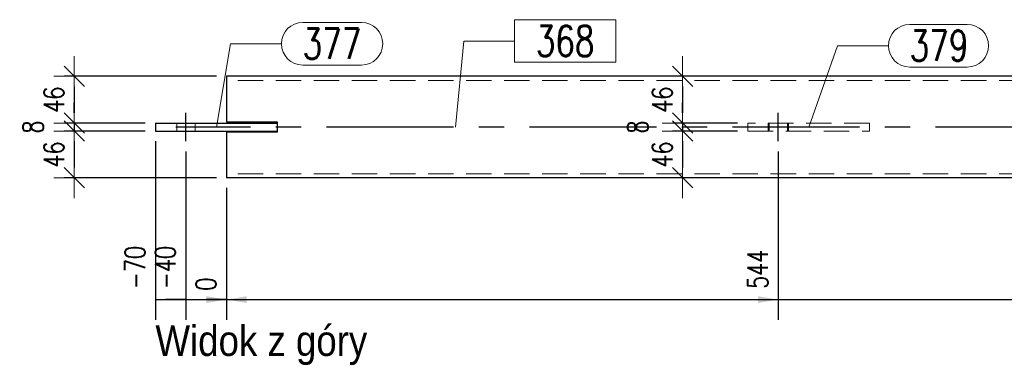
# Model space of a CAD drawing. Header units: millimetres. Extents: x -1005 to 207, y 18226 to 18896.
# Tile 44 of 50: x -270 to -173, y 18718 to 18752. Entities that reach past the tile are written whole.
import ezdxf

# ---------------------------------------------------------------- set-up
doc = ezdxf.new("R2010")
doc.units = ezdxf.units.MM
doc.header["$LTSCALE"] = 10
doc.linetypes.add('HIDDEN', pattern=[0.375, 0.25, -0.125])
doc.linetypes.add('MITTE', pattern=[2, 1.25, -0.25, 0.25, -0.25])
doc.layers.get('Defpoints').update_dxf_attribs({"color": 1})
for name, color, linetype, lineweight in [('PS_DIM', 4, 'Continuous', 13), ('PS_Hidden', 2, 'HIDDEN', 9), ('PS_Pos', 1, 'Continuous', 15), ('PS_Shape', 161, 'Continuous', 30), ('PS_SOLID', 7, 'Continuous', 30), ('PS_TEXT', 3, 'Continuous', 18)]:
    doc.layers.add(name, color=color, linetype=linetype, lineweight=lineweight)
doc.layers.add('PS_Mid', color=5, linetype='MITTE')
doc.styles.add('gil', font='txt', dxfattribs={"width": 0.9})
doc.styles.add('simplex', font='simplex.shx', dxfattribs={"width": 0.75})
doc.dimstyles.new('1_10_GŁ_DS1-LS10', dxfattribs={"dimtxt": 2, "dimasz": 2, "dimexe": 2, "dimexo": 1, "dimgap": 1, "dimtad": 1, "dimjust": 4, "dimdec": 0, "dimlfac": 10, "dimtxsty": 'simplex', "dimblk1": 'NONE', "dimsah": 1, "dimcen": 2, "dimclrd": 256, "dimclre": 256, "dimclrt": 3, "dimadec": 1, "dimazin": 0, "dimtfac": 1, "dimtdec": 0, "dimtmove": 2, "dimatfit": 3, "dimfxl": 1, "dimarcsym": 0})
doc.dimstyles.new('1_10_SC', dxfattribs={"dimtxt": 2, "dimasz": 1, "dimexe": 1, "dimexo": 1, "dimgap": 1, "dimtad": 1, "dimdec": 0, "dimlfac": 10, "dimtxsty": 'simplex', "dimblk": 'dimznak', "dimcen": 2, "dimclrd": 256, "dimclre": 256, "dimclrt": 3, "dimadec": 1, "dimazin": 0, "dimtfac": 1, "dimtdec": 0, "dimtix": 1, "dimtmove": 2, "dimatfit": 3, "dimldrblk": 'dim-grot', "dimfxl": 1, "dimarcsym": 0})

# ---------------------------------------------------------------- blocks, each defined once
blk = doc.blocks.new('dimznak')
at = {"color": 0}
for points in [[(0, 2), (0, -2)], [(-2, 0), (2, 0)]]:
    blk.add_lwpolyline(points, dxfattribs=at)
at = {"color": 2}
blk.add_lwpolyline([(1, 1), (-1, -1)], dxfattribs=at)
blk = doc.blocks.new('*D1461')
at = {"layer": 'Defpoints', "color": 0, "transparency": 16777216}
for p in [(-249.469, 18746.479), (-264.469, 18741.879), (-256.469, 18741.879)]:
    blk.add_point(p, dxfattribs=at)
at = {"layer": 'PS_DIM', "lineweight": -2, "transparency": 16777216}
for p, q in [((-250.469, 18746.479), (-265.469, 18746.479)), ((-264.469, 18745.479), (-264.469, 18742.879)), ((-257.469, 18741.879), (-265.469, 18741.879))]:
    blk.add_line(p, q, dxfattribs=at)
for p, rotation in [((-264.469, 18746.479), 90), ((-264.469, 18741.879), 270)]:
    blk.add_blockref('dimznak', p, dxfattribs=dict(at, rotation=rotation))
at = {"layer": 'PS_DIM', "color": 3, "transparency": 16777216, "insert": (-266.469, 18744.179), "char_height": 2, "attachment_point": 5, "rotation": 90, "style": 'simplex'}
blk.add_mtext('46', dxfattribs=at)
blk = doc.blocks.new('dim-grot')
blk.add_hatch(color=256).paths.add_polyline_path([(0, 0), (-2, 0.5), (-2, -0.5)])
blk.add_lwpolyline([(0, 0), (-2, 0.5), (-2, -0.5), (0, 0)])
blk = doc.blocks.new('*D1462')
at = {"layer": 'Defpoints', "color": 0, "transparency": 16777216}
for p in [(-256.469, 18741.879), (-264.469, 18741.079), (-256.469, 18741.079)]:
    blk.add_point(p, dxfattribs=at)
at = {"layer": 'PS_DIM', "lineweight": -2, "transparency": 16777216}
for p, q in [((-264.469, 18742.879), (-264.469, 18743.879)), ((-257.469, 18741.879), (-265.469, 18741.879)), ((-264.469, 18741.879), (-264.469, 18741.079)), ((-257.469, 18741.079), (-265.469, 18741.079)), ((-264.469, 18740.079), (-264.469, 18739.079))]:
    blk.add_line(p, q, dxfattribs=at)
for p, rotation in [((-264.469, 18741.879), 270), ((-264.469, 18741.079), 90)]:
    blk.add_blockref('dimznak', p, dxfattribs=dict(at, rotation=rotation))
at = {"layer": 'PS_DIM', "color": 3, "transparency": 16777216, "insert": (-268.53, 18741.479), "char_height": 2, "attachment_point": 5, "rotation": 90, "style": 'simplex'}
blk.add_mtext('8', dxfattribs=at)
blk = doc.blocks.new('*D1463')
at = {"layer": 'Defpoints', "color": 0, "transparency": 16777216}
for p in [(-256.469, 18741.079), (-264.469, 18736.479), (-249.469, 18736.479)]:
    blk.add_point(p, dxfattribs=at)
at = {"layer": 'PS_DIM', "lineweight": -2, "transparency": 16777216}
for p, q in [((-257.469, 18741.079), (-265.469, 18741.079)), ((-264.469, 18740.079), (-264.469, 18737.479)), ((-250.469, 18736.479), (-265.469, 18736.479))]:
    blk.add_line(p, q, dxfattribs=at)
for p, rotation in [((-264.469, 18741.079), 90), ((-264.469, 18736.479), 270)]:
    blk.add_blockref('dimznak', p, dxfattribs=dict(at, rotation=rotation))
at = {"layer": 'PS_DIM', "color": 3, "transparency": 16777216, "insert": (-266.469, 18738.779), "char_height": 2, "attachment_point": 5, "rotation": 90, "style": 'simplex'}
blk.add_mtext('46', dxfattribs=at)
blk = doc.blocks.new('*D1464')
at = {"layer": 'Defpoints', "color": 0, "transparency": 16777216}
for p in [(-200.571, 18746.479), (-204.539, 18741.879), (-198.114, 18741.879)]:
    blk.add_point(p, dxfattribs=at)
at = {"layer": 'PS_DIM', "lineweight": -2, "transparency": 16777216}
for p, q in [((-201.571, 18746.479), (-205.539, 18746.479)), ((-204.539, 18745.479), (-204.539, 18742.879)), ((-199.114, 18741.879), (-205.539, 18741.879))]:
    blk.add_line(p, q, dxfattribs=at)
for p, rotation in [((-204.539, 18746.479), 90), ((-204.539, 18741.879), 270)]:
    blk.add_blockref('dimznak', p, dxfattribs=dict(at, rotation=rotation))
at = {"layer": 'PS_DIM', "color": 3, "transparency": 16777216, "insert": (-206.539, 18744.179), "char_height": 2, "attachment_point": 5, "rotation": 90, "style": 'simplex'}
blk.add_mtext('46', dxfattribs=at)
blk = doc.blocks.new('*D1465')
at = {"layer": 'Defpoints', "color": 0, "transparency": 16777216}
for p in [(-198.114, 18741.879), (-204.539, 18741.079), (-198.114, 18741.079)]:
    blk.add_point(p, dxfattribs=at)
at = {"layer": 'PS_DIM', "lineweight": -2, "transparency": 16777216}
for p, q in [((-204.539, 18742.879), (-204.539, 18743.879)), ((-199.114, 18741.879), (-205.539, 18741.879)), ((-204.539, 18741.879), (-204.539, 18741.079)), ((-199.114, 18741.079), (-205.539, 18741.079)), ((-204.539, 18740.079), (-204.539, 18739.079))]:
    blk.add_line(p, q, dxfattribs=at)
for p, rotation in [((-204.539, 18741.879), 270), ((-204.539, 18741.079), 90)]:
    blk.add_blockref('dimznak', p, dxfattribs=dict(at, rotation=rotation))
at = {"layer": 'PS_DIM', "color": 3, "transparency": 16777216, "insert": (-208.96, 18741.479), "char_height": 2, "attachment_point": 5, "rotation": 90, "style": 'simplex'}
blk.add_mtext('8', dxfattribs=at)
blk = doc.blocks.new('*D1466')
at = {"layer": 'Defpoints', "color": 0, "transparency": 16777216}
for p in [(-198.114, 18741.079), (-204.539, 18736.479), (-198.114, 18736.479)]:
    blk.add_point(p, dxfattribs=at)
at = {"layer": 'PS_DIM', "lineweight": -2, "transparency": 16777216}
for p, q in [((-199.114, 18741.079), (-205.539, 18741.079)), ((-204.539, 18740.079), (-204.539, 18737.479)), ((-199.114, 18736.479), (-205.539, 18736.479))]:
    blk.add_line(p, q, dxfattribs=at)
for p, rotation in [((-204.539, 18741.079), 90), ((-204.539, 18736.479), 270)]:
    blk.add_blockref('dimznak', p, dxfattribs=dict(at, rotation=rotation))
at = {"layer": 'PS_DIM', "color": 3, "transparency": 16777216, "insert": (-206.539, 18738.779), "char_height": 2, "attachment_point": 5, "rotation": 90, "style": 'simplex'}
blk.add_mtext('46', dxfattribs=at)
blk = doc.blocks.new('*D1479')
at = {"layer": 'Defpoints', "color": 0, "transparency": 16777216}
for p in [(-256.469, 18741.079), (-249.469, 18736.479), (-249.469, 18724.479)]:
    blk.add_point(p, dxfattribs=at)
at = {"layer": 'PS_DIM', "lineweight": -2, "transparency": 16777216}
for p, q in [((-256.469, 18740.079), (-256.469, 18722.479)), ((-249.469, 18735.479), (-249.469, 18722.479)), ((-256.469, 18724.479), (-251.469, 18724.479))]:
    blk.add_line(p, q, dxfattribs=at)
at = {"layer": 'PS_DIM', "transparency": 16777216}
blk.add_solid([(-251.469, 18724.813), (-251.469, 18724.146), (-249.469, 18724.479)], dxfattribs=at)
at = {"layer": 'PS_DIM', "color": 3, "transparency": 16777216, "insert": (-258.489, 18727.642), "char_height": 2, "attachment_point": 5, "rotation": 90, "style": 'simplex'}
blk.add_mtext('-70', dxfattribs=at)
blk = doc.blocks.new('_None')
blk = doc.blocks.new('*D1480')
at = {"layer": 'Defpoints', "color": 0, "transparency": 16777216}
for p in [(-253.469, 18740.079), (-249.469, 18736.479), (-249.469, 18724.479)]:
    blk.add_point(p, dxfattribs=at)
at = {"layer": 'PS_DIM', "lineweight": -2, "transparency": 16777216}
for p, q in [((-253.469, 18739.079), (-253.469, 18722.479)), ((-249.469, 18735.479), (-249.469, 18722.479)), ((-253.469, 18724.479), (-255.469, 18724.479)), ((-253.469, 18724.479), (-249.469, 18724.479)), ((-247.469, 18724.479), (-245.469, 18724.479))]:
    blk.add_line(p, q, dxfattribs=at)
at = {"layer": 'PS_DIM', "transparency": 16777216}
blk.add_solid([(-247.469, 18724.813), (-247.469, 18724.146), (-249.469, 18724.479)], dxfattribs=at)
at = {"layer": 'PS_DIM', "color": 3, "transparency": 16777216, "insert": (-255.489, 18727.642), "char_height": 2, "attachment_point": 5, "rotation": 90, "style": 'simplex'}
blk.add_mtext('-40', dxfattribs=at)
blk = doc.blocks.new('*D1481')
at = {"layer": 'Defpoints', "color": 0, "transparency": 16777216}
for p in [(-249.469, 18736.479), (-249.469, 18736.479), (-249.469, 18724.479)]:
    blk.add_point(p, dxfattribs=at)
at = {"layer": 'PS_DIM', "lineweight": -2, "transparency": 16777216}
for p, q in [((-249.469, 18735.479), (-249.469, 18722.479)), ((-249.469, 18735.479), (-249.469, 18722.479)), ((-249.469, 18724.479), (-251.469, 18724.479)), ((-247.469, 18724.479), (-245.469, 18724.479))]:
    blk.add_line(p, q, dxfattribs=at)
at = {"layer": 'PS_DIM', "transparency": 16777216}
blk.add_solid([(-247.469, 18724.813), (-247.469, 18724.146), (-249.469, 18724.479)], dxfattribs=at)
at = {"layer": 'PS_DIM', "color": 3, "transparency": 16777216, "insert": (-251.489, 18725.999), "char_height": 2, "attachment_point": 5, "rotation": 90, "style": 'simplex'}
blk.add_mtext('0', dxfattribs=at)
blk = doc.blocks.new('*D1482')
at = {"layer": 'Defpoints', "color": 0, "transparency": 16777216}
for p in [(-195.114, 18740.079), (-249.469, 18736.479), (-195.114, 18724.479)]:
    blk.add_point(p, dxfattribs=at)
at = {"layer": 'PS_DIM', "lineweight": -2, "transparency": 16777216}
for p, q in [((-195.114, 18739.079), (-195.114, 18722.479)), ((-249.469, 18735.479), (-249.469, 18722.479)), ((-249.469, 18724.479), (-197.114, 18724.479))]:
    blk.add_line(p, q, dxfattribs=at)
at = {"layer": 'PS_DIM', "transparency": 16777216}
blk.add_solid([(-197.114, 18724.813), (-197.114, 18724.146), (-195.114, 18724.479)], dxfattribs=at)
at = {"layer": 'PS_DIM', "color": 3, "transparency": 16777216, "insert": (-197.134, 18727.463), "char_height": 2, "attachment_point": 5, "rotation": 90, "style": 'simplex'}
blk.add_mtext('544', dxfattribs=at)
blk = doc.blocks.new('*D1483')
at = {"layer": 'Defpoints', "color": 0, "transparency": 16777216}
for p in [(-141.847, 18744.679), (-249.469, 18736.479), (-141.847, 18724.479)]:
    blk.add_point(p, dxfattribs=at)
at = {"layer": 'PS_DIM', "lineweight": -2, "transparency": 16777216}
for p, q in [((-141.847, 18743.679), (-141.847, 18722.479)), ((-249.469, 18735.479), (-249.469, 18722.479)), ((-249.469, 18724.479), (-143.847, 18724.479))]:
    blk.add_line(p, q, dxfattribs=at)
at = {"layer": 'PS_DIM', "transparency": 16777216}
blk.add_solid([(-143.847, 18724.813), (-143.847, 18724.146), (-141.847, 18724.479)], dxfattribs=at)
at = {"layer": 'PS_DIM', "color": 3, "transparency": 16777216, "insert": (-143.867, 18728.142), "char_height": 2, "attachment_point": 5, "rotation": 90, "style": 'simplex'}
blk.add_mtext('4405', dxfattribs=at)
blk = doc.blocks.new('*D1484')
at = {"layer": 'Defpoints', "color": 0, "transparency": 16777216}
for p in [(-139.347, 18746.479), (-249.469, 18736.479), (-139.347, 18724.479)]:
    blk.add_point(p, dxfattribs=at)
at = {"layer": 'PS_DIM', "lineweight": -2, "transparency": 16777216}
for p, q in [((-139.347, 18745.479), (-139.347, 18722.479)), ((-249.469, 18735.479), (-249.469, 18722.479)), ((-249.469, 18724.479), (-141.347, 18724.479))]:
    blk.add_line(p, q, dxfattribs=at)
at = {"layer": 'PS_DIM', "transparency": 16777216}
blk.add_solid([(-141.347, 18724.813), (-141.347, 18724.146), (-139.347, 18724.479)], dxfattribs=at)
at = {"layer": 'PS_DIM', "color": 3, "transparency": 16777216, "insert": (-137.327, 18728.142), "char_height": 2, "attachment_point": 5, "rotation": 90, "style": 'simplex'}
blk.add_mtext('4430', dxfattribs=at)
blk = doc.blocks.new('*X727')
at = {"layer": 'PS_Hidden', "color": 2, "linetype": 'HIDDEN'}
for p, q in [((-427.791, 18303.029), (-510.146, 18303.029)), ((-515.046, 18298.829), (-515.046, 18298.029)), ((-513.246, 18298.829), (-513.246, 18298.029)), ((-446.791, 18298.829), (-458.791, 18298.829)), ((-458.791, 18298.829), (-458.791, 18298.029)), ((-456.791, 18298.029), (-456.791, 18298.829)), ((-456.691, 18298.829), (-456.691, 18298.029)), ((-454.891, 18298.829), (-454.891, 18298.029)), ((-454.791, 18298.829), (-454.791, 18298.029)), ((-446.791, 18298.829), (-446.791, 18298.029)), ((-458.791, 18298.029), (-446.791, 18298.029)), ((-427.791, 18293.829), (-510.146, 18293.829))]:
    blk.add_line(p, q, dxfattribs=at)
at = {"layer": 'PS_Mid', "color": 5, "linetype": 'MITTE'}
for p, q in [((-514.146, 18297.029), (-514.146, 18299.829)), ((-514.146, 18297.029), (-514.146, 18299.829)), ((-455.791, 18297.029), (-455.791, 18299.829)), ((-427.791, 18298.429), (-515.146, 18298.429))]:
    blk.add_line(p, q, dxfattribs=at)
at = {"layer": 'PS_SOLID', "color": 7, "linetype": 'Continuous'}
for p, q in [((-510.146, 18303.429), (-510.146, 18298.929)), ((-427.791, 18303.429), (-510.146, 18303.429)), ((-517.146, 18298.829), (-505.146, 18298.829)), ((-517.146, 18298.829), (-517.146, 18298.029)), ((-510.146, 18298.929), (-505.146, 18298.929)), ((-505.146, 18298.929), (-505.146, 18298.829)), ((-505.146, 18298.829), (-505.146, 18298.029)), ((-517.146, 18298.029), (-505.146, 18298.029)), ((-510.146, 18297.929), (-510.146, 18293.429)), ((-505.146, 18297.929), (-510.146, 18297.929)), ((-505.146, 18298.029), (-505.146, 18297.929)), ((-427.791, 18293.429), (-510.146, 18293.429))]:
    blk.add_line(p, q, dxfattribs=at)
blk = doc.blocks.new('*X728')
at = {"color": 1}
for p, q in [((-471.793, 18309.01), (-481.779, 18309.01)), ((-481.779, 18309.01), (-481.779, 18304.81)), ((-471.793, 18304.81), (-471.793, 18309.01)), ((-487.598, 18298.429), (-486.779, 18306.91)), ((-486.779, 18306.91), (-481.779, 18306.91)), ((-481.779, 18304.81), (-471.793, 18304.81))]:
    blk.add_line(p, q, dxfattribs=at)
at = {"color": 30, "style": 'simplex', "width": 0.75}
blk.add_text('368', height=3, dxfattribs=at).set_placement((-479.679, 18305.41))
blk = doc.blocks.new('*X729')
at = {"color": 1}
for p, q in [((-442.843, 18308.547), (-437.165, 18308.547)), ((-452.791, 18298.429), (-449.943, 18306.447)), ((-449.943, 18306.447), (-444.943, 18306.447)), ((-442.843, 18304.347), (-437.165, 18304.347))]:
    blk.add_line(p, q, dxfattribs=at)
for centre, start, end in [((-442.843, 18306.447), 90, 270), ((-437.165, 18306.447), 270, 90)]:
    blk.add_arc(centre, 2.1, start, end, dxfattribs=at)
at = {"color": 30, "style": 'simplex', "width": 0.75}
blk.add_text('379', height=3, dxfattribs=at).set_placement((-442.843, 18304.947))
blk = doc.blocks.new('*X730')
at = {"color": 1}
for p, q in [((-502.641, 18308.742), (-496.855, 18308.742)), ((-511.146, 18298.429), (-509.741, 18306.642)), ((-509.741, 18306.642), (-504.741, 18306.642)), ((-502.641, 18304.542), (-496.855, 18304.542))]:
    blk.add_line(p, q, dxfattribs=at)
for centre, start, end in [((-502.641, 18306.642), 90, 270), ((-496.855, 18306.642), 270, 90)]:
    blk.add_arc(centre, 2.1, start, end, dxfattribs=at)
at = {"color": 30, "style": 'simplex', "width": 0.75}
blk.add_text('377', height=3, dxfattribs=at).set_placement((-502.641, 18305.142))
blk = doc.blocks.new('*X732')
at = {"color": 3, "style": 'gil', "width": 0.9}
blk.add_text('Widok z góry', height=3, dxfattribs=at).set_placement((-517.146, 18275.878))

msp = doc.modelspace()

# ---------------------------------------------------------------- block references
at = {"layer": 'PS_Pos'}
for name in ['*X730', '*X728', '*X729']:
    msp.add_blockref(name, (260.677, 443.05), dxfattribs=at)
at = {"layer": 'PS_Shape', "color": 40}
msp.add_blockref('*X727', (260.677, 443.05), dxfattribs=at)
at = {"layer": 'PS_TEXT'}
msp.add_blockref('*X732', (260.677, 443.05), dxfattribs=at)

# ---------------------------------------------------------------- dimensions: what is measured, and where the dimension line sits
at = {"layer": 'PS_DIM'}
for base, p1, p2, picture, middle in [((-264.469, 18741.879), (-249.469, 18746.479), (-256.469, 18741.879), '*D1461', (-266.469, 18744.179)), ((-204.539, 18741.879), (-200.571, 18746.479), (-198.114, 18741.879), '*D1464', (-206.539, 18744.179)), ((-264.469, 18736.479), (-256.469, 18741.079), (-249.469, 18736.479), '*D1463', (-266.469, 18738.779)), ((-204.539, 18736.479), (-198.114, 18741.079), (-198.114, 18736.479), '*D1466', (-206.539, 18738.779))]:
    dim = msp.add_linear_dim(base=base, p1=p1, p2=p2, angle=90, dimstyle='1_10_SC', dxfattribs=at)
    dim.commit()
    dim.dimension.update_dxf_attribs({"geometry": picture, "text_midpoint": middle})
for base, p1, p2, text, picture, middle in [((-139.347, 18724.479), (-249.469, 18736.479), (-139.347, 18746.479), '4430', '*D1484', (-137.327, 18728.142)), ((-141.847, 18724.479), (-249.469, 18736.479), (-141.847, 18744.679), '4405', '*D1483', (-143.867, 18728.142)), ((-249.469, 18724.479), (-256.469, 18741.079), (-249.469, 18736.479), '-70', '*D1479', (-258.489, 18727.642)), ((-249.469, 18724.479), (-253.469, 18740.079), (-249.469, 18736.479), '-40', '*D1480', (-255.489, 18727.642)), ((-249.469, 18724.479), (-249.469, 18736.479), (-249.469, 18736.479), '0', '*D1481', (-251.489, 18725.999))]:
    dim = msp.add_linear_dim(base=base, p1=p1, p2=p2, text=text, dimstyle='1_10_GŁ_DS1-LS10', dxfattribs=at)
    dim.commit()
    dim.dimension.update_dxf_attribs({"geometry": picture, "text_midpoint": middle, "dimtype": 160, "text_rotation": 90})
for base, p1, p2, picture, middle in [((-264.469, 18741.079), (-256.469, 18741.879), (-256.469, 18741.079), '*D1462', (-268.53, 18741.479)), ((-204.539, 18741.079), (-198.114, 18741.879), (-198.114, 18741.079), '*D1465', (-208.96, 18741.479))]:
    dim = msp.add_linear_dim(base=base, p1=p1, p2=p2, angle=90, dimstyle='1_10_SC', dxfattribs=at)
    dim.commit()
    dim.dimension.update_dxf_attribs({"geometry": picture, "text_midpoint": middle, "dimtype": 160})
dim = msp.add_linear_dim(base=(-195.114, 18724.479), p1=(-249.469, 18736.479), p2=(-195.114, 18740.079), dimstyle='1_10_GŁ_DS1-LS10', dxfattribs=at)
dim.commit()
dim.dimension.update_dxf_attribs({"geometry": '*D1482', "text_midpoint": (-197.134, 18727.463), "dimtype": 160, "text_rotation": 90})

doc.saveas('drawing.dxf')
